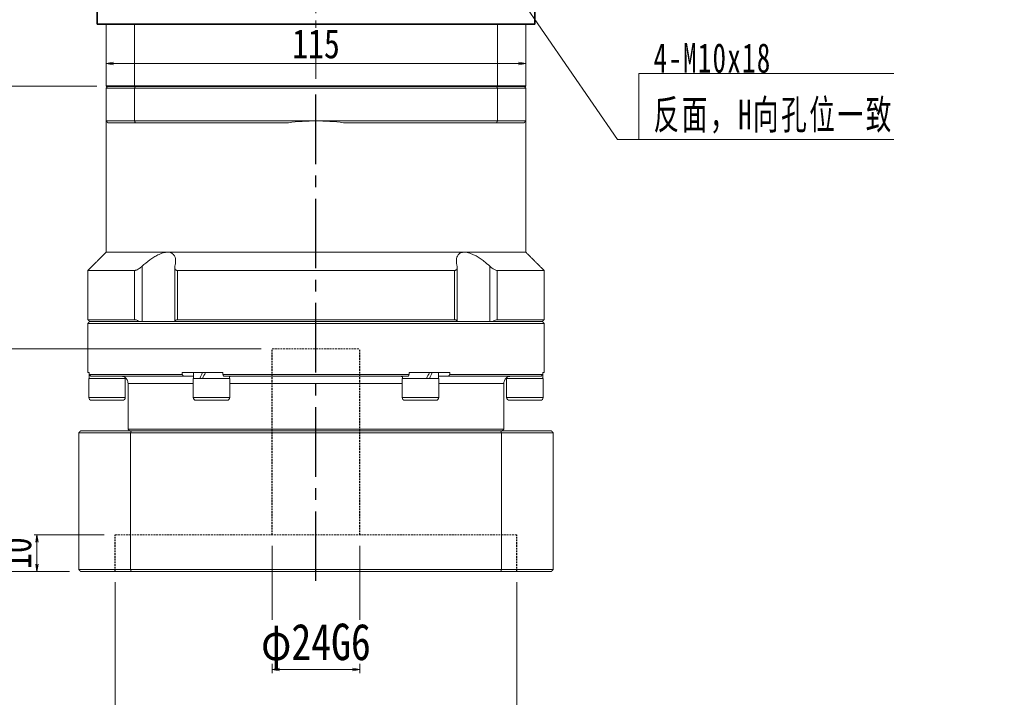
# Model space of a CAD drawing. Header units: millimetres. Extents: x -4 to 910, y 0 to 630.
# Tile 3 of 9: x 135 to 405, y 225 to 411. Entities that reach past the tile are written whole.
import ezdxf

# ---------------------------------------------------------------- set-up
doc = ezdxf.new("R2010")
doc.units = ezdxf.units.MM
for name, pattern in [('CENTER2', [28.575, 19.05, -3.175, 3.175, -3.175]), ('DASHED', [0.75, 0.5, -0.25]), ('点画线', [18, 12, -2, 2, -2])]:
    doc.linetypes.add(name, pattern=pattern)
doc.layers.add('3中心线层', color=1, linetype='CENTER2')
for name, color, linetype, lineweight in [('中心线层', 1, '点画线', 18), ('尺寸线层', 3, 'Continuous', 18), ('粗实线层', 7, 'Continuous', 35)]:
    doc.layers.add(name, color=color, linetype=linetype, lineweight=lineweight)
doc.styles.add('宋体', font='SimSun.ttf', dxfattribs={"width": 0.8})
doc.styles.add('标准', font='txt', dxfattribs={"width": 0.667})
doc.dimstyles.new('A水平标注$0', dxfattribs={"dimtxt": 3.5, "dimasz": 2, "dimexe": 1.5, "dimexo": 3, "dimgap": 1.1, "dimtad": 1, "dimtoh": 1, "dimdec": 4, "dimdsep": 46, "dimtxsty": '宋体', "dimblk": 'OPEN', "dimcen": 3, "dimclrd": 3, "dimclre": 3, "dimclrt": 6, "dimadec": 0, "dimazin": 0, "dimtm": 1e-09, "dimtfac": 1, "dimtdec": 4, "dimtix": 1, "dimtmove": 0, "dimatfit": 3, "dimldrblk": 'OPEN', "dimfxl": 0, "dimlwd": 13, "dimlwe": 13, "dimarcsym": 0})
doc.dimstyles.new('D直径标注φ25', dxfattribs={"dimtxt": 3.5, "dimasz": 2, "dimexe": 1, "dimexo": 3, "dimtad": 1, "dimtoh": 1, "dimdec": 1, "dimdsep": 46, "dimtxsty": '宋体', "dimblk": 'OPEN', "dimcen": 3, "dimclrd": 3, "dimclre": 3, "dimclrt": 130, "dimadec": 0, "dimazin": 0, "dimtm": 1e-09, "dimtfac": 1, "dimtdec": 1, "dimtmove": 0, "dimatfit": 0, "dimldrblk": 'OPEN', "dimfxl": 0, "dimlwd": 13, "dimlwe": 13, "dimarcsym": 0})

# ---------------------------------------------------------------- blocks, each defined once
blk = doc.blocks.new('_Open')
at = {"color": 0, "linetype": 'ByBlock', "lineweight": -2}
for p, q in [((-1, 0.17), (0, 0)), ((-1, -0.17), (0, 0)), ((0, 0), (-1, 0))]:
    blk.add_line(p, q, dxfattribs=at)
blk = doc.blocks.new('*D16')
at = {"layer": 'Defpoints', "color": 0, "transparency": 16777216}
for p in [(159.01, 409.62), (274.01, 409.62), (274.01, 398.84)]:
    blk.add_point(p, dxfattribs=at)
at = {"layer": '尺寸线层', "color": 3, "lineweight": 13, "transparency": 16777216}
for p, q in [((159.01, 406.62), (159.01, 397.34)), ((274.01, 406.62), (274.01, 397.34)), ((161.01, 398.84), (272.01, 398.84))]:
    blk.add_line(p, q, dxfattribs=at)
at = {"layer": '尺寸线层', "color": 3, "lineweight": 13, "transparency": 16777216, "xscale": 2, "yscale": 2, "zscale": 2, "rotation": 180}
blk.add_blockref('_Open', (159.01, 398.84), dxfattribs=at)
at = {"layer": '尺寸线层', "color": 3, "lineweight": 13, "transparency": 16777216, "xscale": 2, "yscale": 2, "zscale": 2}
blk.add_blockref('_Open', (274.01, 398.84), dxfattribs=at)
at = {"layer": '尺寸线层', "color": 6, "transparency": 16777216, "insert": (216.51, 404.22), "char_height": 8, "attachment_point": 5, "style": '宋体', "bg_fill": 3, "box_fill_scale": 1.1, "bg_fill_color": 257, "bg_fill_transparency": 0}
blk.add_mtext('115', dxfattribs=at)
blk = doc.blocks.new('*D38')
at = {"color": 3, "lineweight": 13, "transparency": 16777216}
for p, q in [((161.51, 256.62), (161.51, 208.91)), ((271.51, 256.62), (271.51, 208.91)), ((163.51, 209.91), (269.51, 209.91))]:
    blk.add_line(p, q, dxfattribs=at)
at = {"layer": 'Defpoints', "color": 0, "transparency": 16777216}
for p in [(161.51, 259.62), (271.51, 259.62), (271.51, 209.91)]:
    blk.add_point(p, dxfattribs=at)
at = {"color": 3, "lineweight": 13, "transparency": 16777216, "xscale": 2, "yscale": 2, "zscale": 2, "rotation": 180}
blk.add_blockref('_Open', (161.51, 209.91), dxfattribs=at)
at = {"color": 3, "lineweight": 13, "transparency": 16777216, "xscale": 2, "yscale": 2, "zscale": 2}
blk.add_blockref('_Open', (271.51, 209.91), dxfattribs=at)
at = {"color": 130, "transparency": 16777216, "insert": (215.57, 216.14), "char_height": 10, "attachment_point": 5, "style": '宋体', "bg_fill": 3, "box_fill_scale": 1.1, "bg_fill_color": 256, "bg_fill_true_color": 13158600, "bg_fill_transparency": 0}
blk.add_mtext('φ110E7', dxfattribs=at)
blk = doc.blocks.new('*D39')
at = {"color": 3, "lineweight": 13, "transparency": 16777216}
for p, q in [((204.51, 266.62), (204.51, 231.71)), ((228.51, 266.62), (228.51, 231.71)), ((206.51, 232.71), (226.51, 232.71))]:
    blk.add_line(p, q, dxfattribs=at)
at = {"layer": 'Defpoints', "color": 0, "transparency": 16777216}
for p in [(204.51, 269.62), (228.51, 269.62)]:
    blk.add_point(p, dxfattribs=at)
at = {"color": 3, "lineweight": 13, "transparency": 16777216, "xscale": 2, "yscale": 2, "zscale": 2, "rotation": 180}
blk.add_blockref('_Open', (204.51, 232.71), dxfattribs=at)
at = {"color": 3, "lineweight": 13, "transparency": 16777216, "xscale": 2, "yscale": 2, "zscale": 2}
blk.add_blockref('_Open', (228.51, 232.71), dxfattribs=at)
at = {"color": 130, "transparency": 16777216, "insert": (216.51, 238.93), "char_height": 10, "attachment_point": 5, "style": '宋体', "bg_fill": 3, "box_fill_scale": 1.1, "bg_fill_color": 256, "bg_fill_true_color": 13158600, "bg_fill_transparency": 0}
blk.add_mtext('φ24G6', dxfattribs=at)
at = {"layer": 'Defpoints', "color": 0, "transparency": 16777216}
blk.add_point((228.51, 232.71), dxfattribs=at)
blk = doc.blocks.new('*D40')
at = {"layer": 'Defpoints', "color": 0, "transparency": 16777216}
for p in [(159.51, 392.62), (100.38, 259.62), (152.01, 259.62)]:
    blk.add_point(p, dxfattribs=at)
at = {"layer": '尺寸线层', "color": 3, "lineweight": 13, "transparency": 16777216}
for p, q in [((156.51, 392.62), (98.88, 392.62)), ((100.38, 390.62), (100.38, 261.62)), ((149.01, 259.62), (98.88, 259.62))]:
    blk.add_line(p, q, dxfattribs=at)
at = {"layer": '尺寸线层', "color": 3, "lineweight": 13, "transparency": 16777216, "xscale": 2, "yscale": 2, "zscale": 2}
for p, rotation in [((100.38, 392.62), 90), ((100.38, 259.62), 270)]:
    blk.add_blockref('_Open', p, dxfattribs=dict(at, rotation=rotation))
at = {"layer": '尺寸线层', "color": 6, "transparency": 16777216, "insert": (94.88, 359.62), "char_height": 8, "attachment_point": 5, "rotation": 90, "style": '宋体', "bg_fill": 3, "box_fill_scale": 1.1, "bg_fill_color": 256, "bg_fill_true_color": 13158600, "bg_fill_transparency": 0}
blk.add_mtext('133', dxfattribs=at)
blk = doc.blocks.new('*D41')
at = {"layer": 'Defpoints', "color": 0, "transparency": 16777216}
for p in [(161.51, 269.62), (140.05, 259.62), (152.01, 259.62)]:
    blk.add_point(p, dxfattribs=at)
at = {"layer": '尺寸线层', "color": 3, "lineweight": 13, "transparency": 16777216}
for p, q in [((158.51, 269.62), (138.55, 269.62)), ((140.05, 267.62), (140.05, 261.62)), ((149.01, 259.62), (138.55, 259.62))]:
    blk.add_line(p, q, dxfattribs=at)
at = {"layer": '尺寸线层', "color": 3, "lineweight": 13, "transparency": 16777216, "xscale": 2, "yscale": 2, "zscale": 2}
for p, rotation in [((140.05, 269.62), 90), ((140.05, 259.62), 270)]:
    blk.add_blockref('_Open', p, dxfattribs=dict(at, rotation=rotation))
at = {"layer": '尺寸线层', "color": 6, "transparency": 16777216, "insert": (134.55, 264.62), "char_height": 8, "attachment_point": 5, "rotation": 90, "style": '宋体', "bg_fill": 3, "box_fill_scale": 1.1, "bg_fill_color": 256, "bg_fill_true_color": 13158600, "bg_fill_transparency": 0}
blk.add_mtext('10', dxfattribs=at)
blk = doc.blocks.new('*D42')
at = {"layer": 'Defpoints', "color": 0, "transparency": 16777216}
for p in [(204.51, 320.62), (120.16, 259.62), (152.01, 259.62)]:
    blk.add_point(p, dxfattribs=at)
at = {"layer": '尺寸线层', "color": 3, "lineweight": 13, "transparency": 16777216}
for p, q in [((201.51, 320.62), (118.66, 320.62)), ((120.16, 318.62), (120.16, 261.62)), ((149.01, 259.62), (118.66, 259.62))]:
    blk.add_line(p, q, dxfattribs=at)
at = {"layer": '尺寸线层', "color": 3, "lineweight": 13, "transparency": 16777216, "xscale": 2, "yscale": 2, "zscale": 2}
for p, rotation in [((120.16, 320.62), 90), ((120.16, 259.62), 270)]:
    blk.add_blockref('_Open', p, dxfattribs=dict(at, rotation=rotation))
at = {"layer": '尺寸线层', "color": 6, "transparency": 16777216, "insert": (114.66, 291.12), "char_height": 8, "attachment_point": 5, "rotation": 90, "style": '宋体', "bg_fill": 3, "box_fill_scale": 1.1, "bg_fill_color": 256, "bg_fill_true_color": 13158600, "bg_fill_transparency": 0}
blk.add_mtext('61', dxfattribs=at)

msp = doc.modelspace()

# ---------------------------------------------------------------- linework, layer by layer
at = {"color": 7, "linetype": 'Continuous', "lineweight": 15}
for p, q in [((156.51045, 409.61812), (157.51045, 409.61812)), ((159.01045, 409.61812), (159.01045, 392.61812)), ((166.81387, 392.61812), (166.81387, 409.61812)), ((266.20703, 409.61812), (266.20703, 392.61812)), ((274.01045, 392.61812), (274.01045, 409.61812)), ((159.01045, 392.11812), (166.81387, 392.11812)), ((159.01045, 392.11812), (159.01045, 383.11812)), ((167.00035, 392.61812), (159.51045, 392.61812)), ((166.81387, 392.11812), (266.20703, 392.11812)), ((166.81387, 383.11812), (166.81387, 392.11812)), ((266.02055, 392.61812), (167.00035, 392.61812)), ((273.51045, 392.61812), (266.02055, 392.61812)), ((266.20703, 392.11812), (266.20703, 383.11812)), ((266.20703, 392.11812), (274.01045, 392.11812)), ((274.01045, 383.11812), (274.01045, 392.11812)), ((166.81387, 383.11812), (159.01045, 383.11812)), ((216.51045, 383.11812), (166.81387, 383.11812)), ((266.20703, 383.11812), (216.51045, 383.11812)), ((274.01045, 383.11812), (266.20703, 383.11812)), ((159.51045, 382.61812), (167.00035, 382.61812)), ((167.00035, 382.61812), (208.94408, 382.61812)), ((224.07683, 382.61812), (266.02055, 382.61812)), ((266.02055, 382.61812), (273.51045, 382.61812)), ((175.85181, 347.11812), (159.01045, 347.11812)), ((257.16909, 347.11812), (175.85181, 347.11812)), ((274.01045, 347.11812), (257.16909, 347.11812)), ((168.86522, 328.11812), (168.86522, 343.26549)), ((264.15569, 343.26549), (264.15569, 328.11812)), ((166.82645, 342.11812), (166.82645, 328.61812)), ((254.42812, 342.11812), (178.59278, 342.11812)), ((178.59278, 328.61812), (178.59278, 342.11812)), ((254.42812, 342.11812), (254.42812, 328.61812)), ((279.01045, 342.11812), (266.19446, 342.11812)), ((266.19446, 328.61812), (266.19446, 342.11812)), ((216.51045, 328.11812), (154.51045, 328.11812)), ((154.51045, 328.11812), (168.04783, 328.11812)), ((177.84039, 328.11812), (255.18052, 328.11812)), ((254.42812, 328.61812), (178.59278, 328.61812)), ((278.51045, 328.11812), (216.51045, 328.11812)), ((216.51045, 327.61812), (279.01045, 327.61812)), ((264.97308, 328.11812), (278.51045, 328.11812)), ((279.01045, 328.61812), (266.19446, 328.61812)), ((154.838, 313.11812), (180.16228, 313.11812)), ((179.84007, 314.11812), (179.84007, 313.61812)), ((179.84007, 314.11812), (191.01472, 314.11812)), ((180.16228, 313.11812), (182.94545, 313.11812)), ((191.01472, 313.61812), (191.01472, 314.11812)), ((242.00618, 313.61812), (191.01472, 313.61812)), ((191.18617, 313.11812), (241.83474, 313.11812)), ((193.19721, 313.11812), (193.38545, 313.11812)), ((239.63545, 313.11812), (239.8237, 313.11812)), ((242.00618, 314.11812), (242.00618, 313.61812)), ((242.00618, 314.11812), (253.18084, 314.11812)), ((250.07545, 313.11812), (252.85862, 313.11812)), ((252.85862, 313.11812), (278.18291, 313.11812)), ((253.18084, 313.61812), (253.18084, 314.11812)), ((278.67657, 313.61812), (253.18084, 313.61812)), ((278.67657, 314.11812), (278.67657, 313.61812)), ((278.67657, 314.11812), (279.01045, 314.11812)), ((164.26045, 312.51812), (159.26045, 312.51812)), ((165.01045, 311.11812), (182.88545, 311.11812)), ((192.21558, 312.51812), (182.88545, 312.51812)), ((192.88545, 312.51812), (192.21558, 312.51812)), ((192.88545, 311.11812), (240.13545, 311.11812)), ((250.13545, 312.51812), (240.13545, 312.51812)), ((250.13545, 311.11812), (268.01045, 311.11812)), ((278.76045, 312.51812), (268.76045, 312.51812)), ((155.01045, 306.51812), (159.26045, 306.51812)), ((164.26045, 307.26812), (159.26045, 307.26812)), ((159.26045, 306.51812), (163.51045, 306.51812)), ((192.21558, 307.26812), (182.88545, 307.26812)), ((183.63545, 306.51812), (191.56606, 306.51812)), ((191.56606, 306.51812), (192.13545, 306.51812)), ((192.88545, 307.26812), (192.21558, 307.26812)), ((250.13545, 307.26812), (240.13545, 307.26812)), ((240.88545, 306.51812), (249.38545, 306.51812)), ((278.76045, 307.26812), (268.76045, 307.26812)), ((269.51045, 306.51812), (278.01045, 306.51812)), ((268.01045, 298.61812), (165.01045, 298.61812)), ((165.70445, 297.61812), (267.31646, 297.61812)), ((165.70445, 260.11812), (165.70445, 297.61812)), ((267.14394, 298.11812), (165.87697, 298.11812)), ((281.01045, 298.11812), (267.14394, 298.11812)), ((267.31646, 297.61812), (267.31646, 260.11812)), ((267.31646, 297.61812), (281.51045, 297.61812)), ((281.51045, 260.11812), (281.51045, 297.61812)), ((267.31646, 260.11812), (165.70445, 260.11812)), ((165.87697, 259.61812), (267.14394, 259.61812)), ((267.14394, 259.61812), (281.01045, 259.61812)), ((281.51045, 260.11812), (267.31646, 260.11812))]:
    msp.add_line(p, q, dxfattribs=at)
at = {"color": 6, "linetype": 'DASHED', "lineweight": 15}
for p, q in [((204.51045, 320.61812), (228.51045, 320.61812)), ((161.51045, 269.61812), (271.51045, 269.61812))]:
    msp.add_line(p, q, dxfattribs=at)
at = {"color": 7, "linetype": 'Continuous', "lineweight": 15}
for centre, radius, start, end in [((216.51045, 325.61812), 57.5, 90, 97.5614297), ((216.51045, 325.61812), 57.5, 82.4385703, 90), ((163.01045, 311.11812), 2, 0, 30.1681269), ((270.01045, 311.11812), 2, 149.8150812, 180), ((163.51045, 307.26812), 0.75, 270, 0), ((183.63545, 307.26812), 0.75, 180, 270), ((192.13545, 307.26812), 0.75, 270, 0), ((240.88545, 307.26812), 0.75, 180, 270), ((249.38545, 307.26812), 0.75, 270, 0), ((269.51045, 307.26812), 0.75, 180, 270), ((278.01045, 307.26812), 0.75, 270, 0)]:
    msp.add_arc(centre, radius, start, end, dxfattribs=at)
at = {"color": 7, "linetype": 'Continuous', "lineweight": 15, "extrusion": (0, 0, -1)}
for centre, major_axis, ratio, start_param, end_param in [((187.88545, 314.11812), (4.54557, 8.49348), 0.227735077, 4.403003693, 4.591107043), ((187.88545, 312.51812), (4.54557, 8.49348), 0.227735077, 4.591107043, 4.779210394), ((187.88545, 314.11812), (3.07332, 5.74255), 0.227735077, 4.452374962, 4.591107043), ((245.13545, 314.11812), (4.54557, 8.49348), 0.227735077, 1.44951439, 1.63761774), ((245.13545, 312.51812), (3.07332, 5.74255), 0.227735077, 1.310782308, 1.44951439), ((245.13545, 312.51812), (4.54557, 8.49348), 0.227735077, 1.261411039, 1.44951439), ((273.76045, 314.11812), (0, 8.55633), 0.577350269, 1.570796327, 1.758899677), ((273.76045, 312.51812), (0, 8.55633), 0.577350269, 1.477161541, 1.570796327)]:
    msp.add_ellipse(centre, major_axis=major_axis, ratio=ratio, start_param=start_param, end_param=end_param, dxfattribs=at)
at = {"color": 7, "linetype": 'Continuous', "lineweight": 15}
for points in [[(159.01045, 392.11812), (159.51045, 392.61812)], [(166.81387, 392.11812), (167.00035, 392.61812)], [(266.20703, 392.11812), (266.02055, 392.61812)], [(273.51045, 392.61812), (274.01045, 392.11812)], [(159.01045, 347.11812), (159.01045, 383.11812)], [(159.01045, 383.11812), (159.51045, 382.61812)], [(166.81387, 383.11812), (167.00035, 382.61812)], [(266.20703, 383.11812), (266.02055, 382.61812)], [(273.51045, 382.61812), (274.01045, 383.11812)], [(274.01045, 383.11812), (274.01045, 347.11812)], [(274.01045, 347.11812), (279.01045, 342.11812)], [(177.80615, 328.11812), (177.80615, 342.88802)], [(255.21476, 342.88833), (255.21476, 328.11812)], [(279.01045, 342.11812), (279.01045, 328.61812)], [(279.01045, 328.61812), (278.51045, 328.11812)], [(278.51045, 328.11812), (279.01045, 327.61812)], [(279.01045, 327.61812), (279.01045, 314.11812)], [(180.16228, 313.11812), (179.84007, 313.61812)], [(182.94545, 312.51812), (182.94545, 314.11812)], [(191.01472, 313.61812), (191.18617, 313.11812)], [(192.82545, 313.11812), (192.82545, 312.51812)], [(240.19545, 312.51812), (240.19545, 313.11812)], [(241.83474, 313.11812), (242.00618, 313.61812)], [(250.07545, 314.11812), (250.07545, 312.51812)], [(253.18084, 313.61812), (252.85862, 313.11812)], [(278.18291, 313.11812), (278.67657, 313.61812)], [(164.20045, 312.74318), (164.20045, 312.51812)], [(164.26045, 312.51812), (164.26045, 307.26812)], [(165.01045, 298.61812), (165.01045, 311.11812)], [(182.88545, 307.26812), (182.88545, 312.51812)], [(192.88545, 312.51812), (192.88545, 307.26812)], [(240.13545, 307.26812), (240.13545, 312.51812)], [(250.13545, 312.51812), (250.13545, 307.26812)], [(268.01045, 311.11812), (268.01045, 298.61812)], [(268.76045, 307.26812), (268.76045, 312.51812)], [(268.82045, 312.51812), (268.82045, 312.71051)], [(278.76045, 312.51812), (278.76045, 307.26812)], [(165.51045, 298.11812), (165.01045, 298.61812)], [(165.87697, 298.11812), (165.70445, 297.61812)], [(267.31646, 297.61812), (267.14394, 298.11812)], [(268.01045, 298.61812), (267.51045, 298.11812)], [(281.01045, 298.11812), (281.51045, 297.61812)], [(165.70445, 260.11812), (165.87697, 259.61812)], [(267.14394, 259.61812), (267.31646, 260.11812)], [(281.51045, 260.11812), (281.01045, 259.61812)]]:
    msp.add_open_spline(points, degree=1, dxfattribs=at)
for points, knots in [([(175.85181, 347.11812), (175.45029, 347.07976), (174.61914, 347.00035), (173.28691, 346.44633), (172.06169, 345.75812), (170.57361, 344.75635), (169.55418, 343.86673), (168.86522, 343.26549)], [0, 0, 0, 0, 1.493533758, 3.091577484, 4.322036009, 5.554470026, 8.123989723, 8.123989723, 8.123989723, 8.123989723]), ([(177.85717, 343.26549), (177.90866, 343.49875), (178.01203, 343.96712), (178.06687, 344.68664), (178.01106, 345.41487), (177.79926, 346.0513), (177.45493, 346.54164), (177.03653, 346.86392), (176.52794, 347.05962), (176.12207, 347.11558), (175.8839, 347.11782), (175.85181, 347.11812)], [0, 0, 0, 0, 0.626246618, 1.257495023, 2.032414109, 2.823629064, 3.42820033, 4.048095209, 4.555440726, 5.077036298, 5.158257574, 5.158257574, 5.158257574, 5.158257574]), ([(257.16909, 347.11812), (256.98828, 347.10896), (256.62207, 347.09041), (256.15314, 346.94009), (255.7517, 346.70086), (255.38118, 346.31801), (255.09803, 345.76103), (254.95887, 345.01501), (254.97076, 344.17731), (255.09908, 343.571), (255.16373, 343.26549)], [0, 0, 0, 0, 0.468845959, 0.949596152, 1.451964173, 1.965089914, 2.734777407, 3.526210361, 4.335728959, 5.157885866, 5.157885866, 5.157885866, 5.157885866]), ([(264.15569, 343.26549), (263.629, 343.73045), (262.7774, 344.48224), (261.48767, 345.41424), (260.459, 346.05392), (259.49212, 346.54296), (258.42406, 346.9608), (257.64384, 347.11371), (257.20156, 347.11782), (257.16909, 347.11812)], [0, 0, 0, 0, 1.980910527, 3.202878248, 4.450542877, 5.416537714, 6.381330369, 7.998144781, 8.126222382, 8.126222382, 8.126222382, 8.126222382]), ([(168.86522, 343.26549), (168.60656, 343.04398), (168.17975, 342.67845), (167.55297, 342.31508), (167.11704, 342.14345), (166.91227, 342.1256), (166.82645, 342.11812)], [0, 0, 0, 0, 0.923658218, 1.524159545, 2.020218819, 2.378137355, 2.378137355, 2.378137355, 2.378137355]), ([(178.59278, 342.11812), (178.52454, 342.12143), (178.38569, 342.12816), (178.21298, 342.18141), (178.0695, 342.2627), (177.94612, 342.38224), (177.85332, 342.54703), (177.80463, 342.76066), (177.80227, 343.00146), (177.83877, 343.17697), (177.85717, 343.26549)], [0, 0, 0, 0, 0.165195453, 0.336098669, 0.501143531, 0.67031152, 0.899665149, 1.135559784, 1.381616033, 1.632058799, 1.632058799, 1.632058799, 1.632058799]), ([(255.16373, 343.26549), (255.18549, 343.15529), (255.22963, 342.93172), (255.20368, 342.66454), (255.12479, 342.45885), (255.0201, 342.32047), (254.88233, 342.21715), (254.73555, 342.15648), (254.58173, 342.12363), (254.47963, 342.11997), (254.42812, 342.11812)], [0, 0, 0, 0, 0.312581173, 0.634124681, 0.837734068, 1.046108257, 1.214079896, 1.386575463, 1.508153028, 1.631948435, 1.631948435, 1.631948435, 1.631948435]), ([(266.19446, 342.11812), (266.07379, 342.1321), (265.83298, 342.16001), (265.32678, 342.38753), (264.7432, 342.75498), (264.3558, 343.09161), (264.15569, 343.26549)], [0, 0, 0, 0, 0.48914015, 0.976123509, 1.653805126, 2.377879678, 2.377879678, 2.377879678, 2.377879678]), ([(166.82645, 328.61812), (166.94699, 328.60395), (167.18754, 328.57569), (167.62615, 328.38198), (167.91093, 328.20378), (168.04783, 328.11812)], [0, 0, 0, 0, 0.457440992, 0.912864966, 1.334419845, 1.334419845, 1.334419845, 1.334419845]), ([(177.84039, 328.11812), (177.88876, 328.2289), (177.97768, 328.43257), (178.26399, 328.5939), (178.49711, 328.61107), (178.59278, 328.61812)], [0, 0, 0, 0, 0.4023771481, 0.7397651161, 0.974629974, 0.974629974, 0.974629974, 0.974629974]), ([(254.42812, 328.61812), (254.56195, 328.60395), (254.82902, 328.57569), (255.07429, 328.38198), (255.14603, 328.20378), (255.18052, 328.11812)], [0, 0, 0, 0, 0.33430891, 0.6671437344, 0.9752262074, 0.9752262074, 0.9752262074, 0.9752262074]), ([(264.97308, 328.11812), (265.15306, 328.2289), (265.48394, 328.43257), (265.91207, 328.5939), (266.11229, 328.61107), (266.19446, 328.61812)], [0, 0, 0, 0, 0.551089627, 1.013171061, 1.334838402, 1.334838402, 1.334838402, 1.334838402]), ([(164.74022, 312.12494), (164.73753, 312.13277), (164.72874, 312.1583), (164.35761, 312.71798), (163.75034, 313.07131), (163.28548, 313.10767), (163.15183, 313.11812)], [0, 0, 0, 0, 0.326549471, 1.065534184, 1.708406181, 1.967821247, 1.967821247, 1.967821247, 1.967821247]), ([(192.82545, 312.97699), (192.86131, 312.99774), (193.02601, 313.09308), (193.12206, 313.10713), (193.19721, 313.11812)], [0, 0, 0, 0, 0.0872534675, 0.4007646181, 0.4007646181, 0.4007646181, 0.4007646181]), ([(239.8237, 313.11812), (239.90969, 313.10637), (239.99885, 313.09419), (240.18871, 312.98528), (240.19545, 312.98141)], [0, 0, 0, 0, 0.3845346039, 0.3986983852, 0.3986983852, 0.3986983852, 0.3986983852]), ([(269.86908, 313.11812), (269.68503, 313.09913), (269.14076, 313.04299), (268.65122, 312.65428), (268.36795, 312.29488), (268.25147, 312.07009), (268.27471, 312.11373), (268.28069, 312.12495)], [0, 0, 0, 0, 0.371254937, 1.097915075, 1.483628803, 1.880459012, 2.017902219, 2.017902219, 2.017902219, 2.017902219])]:
    msp.add_open_spline(points, degree=3, knots=knots, dxfattribs=at)
at = {"layer": '3中心线层'}
msp.add_line((216.51045, 257.00143), (216.51045, 392.61812), dxfattribs=at)
at = {"layer": '3中心线层', "color": 6, "linetype": 'DASHED'}
for p, q in [((204.51045, 269.61812), (204.51045, 320.61812)), ((228.51045, 269.61812), (228.51045, 320.61812)), ((161.51045, 259.61812), (161.51045, 269.61812)), ((271.51045, 259.61812), (271.51045, 269.61812))]:
    msp.add_line(p, q, dxfattribs=at)
at = {"layer": '尺寸线层', "color": 0}
for p, q in [((304.96084, 396.11811), (374.87705, 396.11811)), ((304.96084, 377.99907), (304.96084, 396.11811)), ((299.14906, 377.99907), (304.96084, 377.99907)), ((304.96084, 377.99907), (374.87705, 377.99907))]:
    msp.add_line(p, q, dxfattribs=at)
at = {"layer": '尺寸线层'}
for p, q in [((166.82645, 342.11812), (154.01045, 342.11812)), ((166.82645, 328.61812), (154.01045, 328.61812)), ((154.01045, 327.61812), (216.51045, 327.61812)), ((154.01045, 314.11812), (154.34434, 314.11812)), ((154.34434, 313.61812), (154.34434, 314.11812)), ((179.84007, 313.61812), (154.34434, 313.61812)), ((159.26045, 312.51812), (154.26045, 312.51812)), ((159.26045, 307.26812), (154.26045, 307.26812)), ((151.51045, 297.61812), (165.70445, 297.61812)), ((151.51045, 297.61812), (151.51045, 260.11812)), ((165.87697, 298.11812), (152.01045, 298.11812)), ((165.70445, 260.11812), (151.51045, 260.11812)), ((152.01045, 259.61812), (165.87697, 259.61812))]:
    msp.add_line(p, q, dxfattribs=at)
msp.add_arc((155.01045, 307.26812), 0.75, 180, 270, dxfattribs=at)
at = {"layer": '尺寸线层', "extrusion": (0, 0, -1)}
for centre, start_param, end_param in [((159.26045, 314.11812), 4.618754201, 4.71238898), ((159.26045, 312.51812), 4.71238898, 4.837645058)]:
    msp.add_ellipse(centre, major_axis=(0, 8.55633), ratio=0.577350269, start_param=start_param, end_param=end_param, dxfattribs=at)
at = {"layer": '尺寸线层'}
for points in [[(154.01045, 342.11812), (159.01045, 347.11812)], [(154.01045, 328.61812), (154.01045, 342.11812)], [(154.51045, 328.11812), (154.01045, 328.61812)], [(154.01045, 327.61812), (154.51045, 328.11812)], [(154.01045, 314.11812), (154.01045, 327.61812)], [(154.34434, 313.61812), (154.838, 313.11812)], [(154.26045, 307.26812), (154.26045, 312.51812)], [(151.51045, 297.61812), (152.01045, 298.11812)], [(152.01045, 259.61812), (151.51045, 260.11812)]]:
    msp.add_open_spline(points, degree=1, dxfattribs=at)
at = {"layer": '粗实线层'}
for p, q in [((156.51045, 547.61812), (156.51045, 409.61812)), ((276.51045, 409.61812), (276.51045, 547.61812)), ((274.01045, 392.61812), (159.01045, 392.61812))]:
    msp.add_line(p, q, dxfattribs=at)

# ---------------------------------------------------------------- texts
at = {"layer": '尺寸线层', "color": 0, "insert": (309.01084, 379.61907), "char_height": 8.1, "width": 131.7324279, "attachment_point": 7, "line_spacing_factor": 1.15057, "style": '标准'}
msp.add_mtext('\\T1.1;4-M10x18\\P反面，H向孔位一致', dxfattribs=at)

# ---------------------------------------------------------------- next in the draw order: dimensions: what is measured, and where the dimension line sits
dim = msp.add_linear_dim(base=(271.51045, 209.91325), p1=(161.51045, 259.61812), p2=(271.51045, 259.61812), text='φ<>E7', dimstyle='D直径标注φ25', override={"dimtxt": 10, "dimgap": 1, "dimtad": 1, "dimdec": 1, "dimlfac": 1, "dimpost": '<>', "dimse1": 0, "dimse2": 0, "dimsd1": 0, "dimsd2": 0, "dimtofl": 1, "dimtvp": 0.1})
dim.commit()
dim.dimension.update_dxf_attribs({"geometry": '*D38', "text_midpoint": (215.56614, 209.91325), "dimtype": 160})
at = {"layer": '尺寸线层'}
dim = msp.add_linear_dim(base=(274.01045, 398.83567), p1=(159.01045, 409.61812), p2=(274.01045, 409.61812), dimstyle='A水平标注$0', override={"dimtxt": 8, "dimgap": 1.5, "dimblk": 'Open', "dimtfill": 1, "dimtfillclr": 256}, dxfattribs=at)
dim.commit()
dim.dimension.update_dxf_attribs({"geometry": '*D16', "text_midpoint": (216.51045, 398.83567), "dimtype": 160})
dim = msp.add_linear_dim(base=(100.37594, 259.61812), p1=(159.51045, 392.61812), p2=(152.01045, 259.61812), angle=90, dimstyle='A水平标注$0', override={"dimtxt": 8, "dimgap": 1.5, "dimblk": 'Open', "dimtfill": 1, "dimtfillclr": 256}, dxfattribs=at)
dim.commit()
dim.dimension.update_dxf_attribs({"geometry": '*D40', "text_midpoint": (100.37594, 359.61812), "dimtype": 160})

# ---------------------------------------------------------------- next in the draw order: linework, layer by layer
at = {"layer": '中心线层'}
msp.add_line((216.51045, 550.61812), (216.51045, 392.61812), dxfattribs=at)
at = {"layer": '尺寸线层', "color": 0, "linetype": 'Continuous'}
msp.add_line((261.03866, 433.42155), (299.14906, 377.99907), dxfattribs=at)
at = {"layer": '粗实线层'}
msp.add_line((276.51045, 409.61812), (156.51045, 409.61812), dxfattribs=at)

# ---------------------------------------------------------------- next in the draw order: dimensions: what is measured, and where the dimension line sits
dim = msp.add_linear_dim(base=(228.51045, 232.705), p1=(204.51045, 269.61812), p2=(228.51045, 269.61812), text='φ<>G6', dimstyle='D直径标注φ25', override={"dimtxt": 10, "dimgap": 1, "dimtad": 1, "dimdec": 1, "dimlfac": 1, "dimpost": '<>', "dimse1": 0, "dimse2": 0, "dimsd1": 0, "dimsd2": 0, "dimtofl": 1, "dimtvp": 0.1})
dim.commit()
dim.dimension.update_dxf_attribs({"geometry": '*D39', "text_midpoint": (216.51045, 232.705), "dimtype": 160})
at = {"layer": '尺寸线层'}
dim = msp.add_linear_dim(base=(140.05451, 259.61812), p1=(161.51045, 269.61812), p2=(152.01045, 259.61812), angle=90, dimstyle='A水平标注$0', override={"dimtxt": 8, "dimgap": 1.5, "dimblk": 'Open', "dimtfill": 1, "dimtfillclr": 256}, dxfattribs=at)
dim.commit()
dim.dimension.update_dxf_attribs({"geometry": '*D41', "text_midpoint": (140.05451, 264.61812), "dimtype": 160})

# ---------------------------------------------------------------- next in the draw order: dimensions: what is measured, and where the dimension line sits
dim = msp.add_linear_dim(base=(120.15519, 259.61812), p1=(204.51045, 320.61812), p2=(152.01045, 259.61812), angle=90, dimstyle='A水平标注$0', override={"dimtxt": 8, "dimgap": 1.5, "dimblk": 'Open', "dimtfill": 1, "dimtfillclr": 256}, dxfattribs=at)
dim.commit()
dim.dimension.update_dxf_attribs({"geometry": '*D42', "text_midpoint": (120.15519, 291.11812), "dimtype": 160})

doc.saveas('drawing.dxf')
